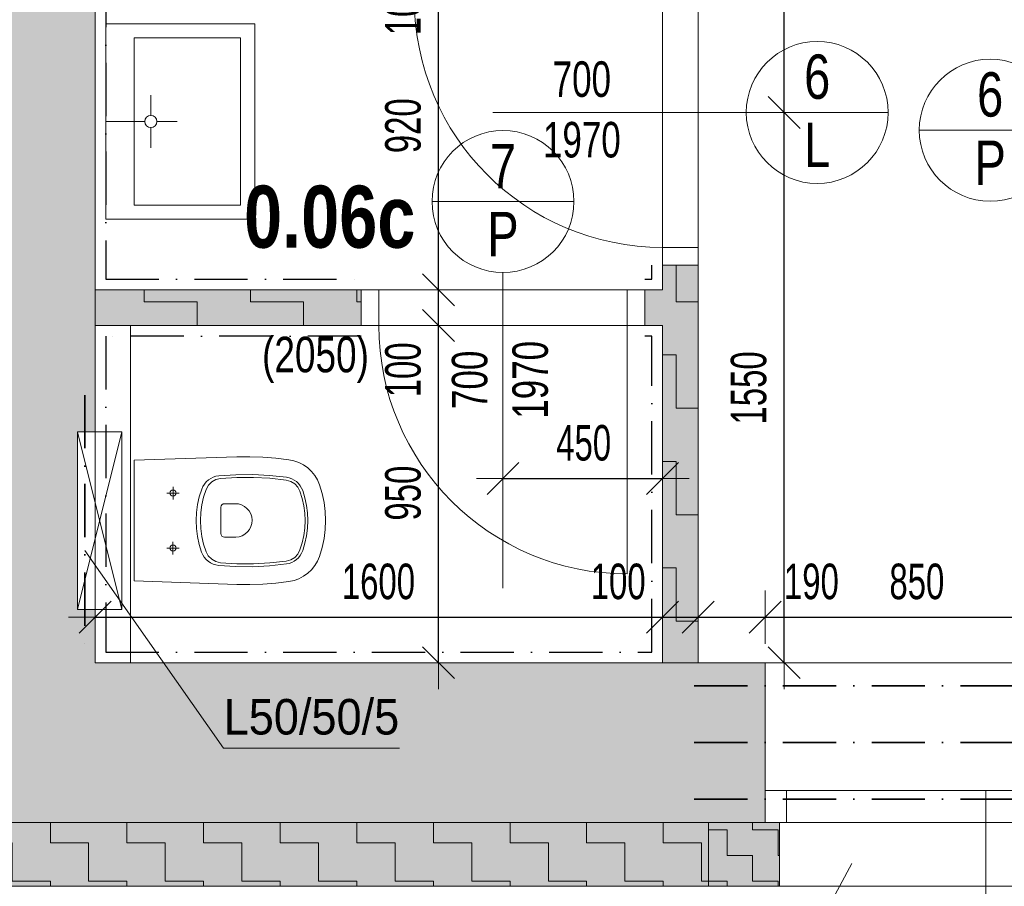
# Model space of a CAD drawing. Header units: millimetres. Extents: x -97971 to 48677, y -63570 to -5533.
# Tile 40 of 65: x 1750 to 4526, y -59847 to -57405. Entities that reach past the tile are written whole.
import ezdxf

# ---------------------------------------------------------------- set-up
doc = ezdxf.new("R2010")
doc.units = ezdxf.units.MM
doc.header["$PDMODE"] = 65
doc.linetypes.add('Carkovana 2x_1', pattern=[200, 150, -50])
doc.linetypes.add('Cerchovana_1', pattern=[250, 150, -50, 0, -50])
for name, color, linetype, lineweight in [('XR$1$1.PP - NÁVRH_1', 7, 'Continuous', 25), ('XR$2$KOTY_1', 7, 'Continuous', 25), ('XR$3$ZAŘIZOVÁKY_1', 7, 'Continuous', 25), ('XR$4$VÝPLNĚ_1', 7, 'Continuous', 25), ('XR$6$VÝROBKY ___1', 7, 'Continuous', 25), ('XR$7$FILING ___1', 7, 'Continuous', 25)]:
    doc.layers.add(name, color=color, linetype=linetype, lineweight=lineweight)
doc.styles.add('ARIAL', font='ARIAL.TTF')
doc.styles.add('Arial Black', font='Arial Black')
doc.styles.add('ARIALNARROW', font='ARIALN.TTF')
doc.dimstyles.new('DIMSTYLE_3', dxfattribs={"dimtxt": 100, "dimasz": 150, "dimexe": 0, "dimexo": 0, "dimgap": 50, "dimtad": 2, "dimdec": 0, "dimrnd": 5, "dimzin": 12, "dimdsep": 46, "dimtxsty": 'ARIALNARROW', "dimblk1": 'ALL_ML_STRICH', "dimblk2": 'ALL_ML_STRICH', "dimsah": 1, "dimcen": 0, "dimclrd": 6, "dimclre": 6, "dimclrt": 6, "dimadec": 0, "dimazin": 0, "dimtfac": 1, "dimtdec": 0, "dimtix": 1, "dimtmove": 2, "dimatfit": 3, "dimfxl": 0, "dimtzin": 0, "dimlwd": 0, "dimlwe": 13, "dimarcsym": 0})
doc.dimstyles.new('DIMSTYLE_5', dxfattribs={"dimtxt": 100, "dimasz": 150, "dimexe": 0, "dimexo": 0, "dimgap": 50, "dimtad": 2, "dimdec": 0, "dimrnd": 5, "dimzin": 12, "dimdsep": 46, "dimtxsty": 'ARIALNARROW', "dimblk1": 'ALL_ML_STRICH', "dimblk2": 'ALL_ML_STRICH', "dimsah": 1, "dimcen": 0, "dimclrd": 6, "dimclre": 6, "dimclrt": 6, "dimadec": 0, "dimazin": 0, "dimtfac": 1, "dimtdec": 0, "dimtix": 1, "dimtmove": 2, "dimatfit": 3, "dimfxl": 0, "dimtvp": 1.2, "dimtzin": 0, "dimlwd": 0, "dimlwe": 13, "dimarcsym": 0})
pattern_1 = [(0, (300, 300), (150, 150), [150, -150]), (90, (300, 300), (-150, 150), [150, -150])]

# ---------------------------------------------------------------- blocks, each defined once
blk = doc.blocks.new('ALL_ML_STRICH')
at = {"color": 0, "linetype": 'ByBlock', "lineweight": -2}
for p, q in [((0, -0.5), (0, 0.5)), ((-0.3, -0.3), (0.3, 0.3)), ((-1, 0), (0.5, 0))]:
    blk.add_line(p, q, dxfattribs=at)
blk = doc.blocks.new('*D76')
at = {"layer": 'DEFPOINTS', "color": 6, "linetype": 'Continuous', "lineweight": 13}
for p in [(6877.2, -59666.7), (-1227.8, -59846.7), (-1227.8, -61853)]:
    blk.add_point(p, dxfattribs=at)
at = {"layer": 'XR$2$KOTY_1', "color": 6, "linetype": 'Continuous', "lineweight": -2}
for p, q in [((-1227.8, -61564.9), (-1227.8, -61853)), ((6877.2, -61564.9), (6877.2, -61853)), ((-1227.8, -61853), (6877.2, -61853))]:
    blk.add_line(p, q, dxfattribs=at)
at = {"layer": 'XR$2$KOTY_1', "color": 6, "linetype": 'Continuous', "lineweight": 13, "xscale": 150, "yscale": 150, "zscale": 150, "rotation": 180}
blk.add_blockref('ALL_ML_STRICH', (-1227.8, -61853), dxfattribs=at)
at = {"layer": 'XR$2$KOTY_1', "color": 6, "linetype": 'Continuous', "lineweight": 13, "xscale": 150, "yscale": 150, "zscale": 150}
blk.add_blockref('ALL_ML_STRICH', (6877.2, -61853), dxfattribs=at)
at = {"layer": 'XR$2$KOTY_1', "color": 6, "linetype": 'Continuous', "lineweight": 13, "insert": (2823.6, -61753), "char_height": 100, "width": 324.571, "attachment_point": 5, "style": 'ARIALNARROW'}
blk.add_mtext('\\W0.81;\\A1;{8105}', dxfattribs=at)
blk = doc.blocks.new('*D110')
at = {"layer": 'DEFPOINTS', "color": 6, "linetype": 'Continuous', "lineweight": 13}
for p in [(3851.6, -59216.7), (-1227.8, -59666.7), (-1227.8, -61390.3)]:
    blk.add_point(p, dxfattribs=at)
at = {"layer": 'XR$2$KOTY_1', "color": 6, "linetype": 'Continuous', "lineweight": -2}
for p, q in [((3851.6, -60840.8), (3851.6, -61390.3)), ((-1227.8, -61390.3), (-1227.8, -61390.3)), ((-1227.8, -61390.3), (3851.6, -61390.3))]:
    blk.add_line(p, q, dxfattribs=at)
at = {"layer": 'XR$2$KOTY_1', "color": 6, "linetype": 'Continuous', "lineweight": 13, "xscale": 150, "yscale": 150, "zscale": 150, "rotation": 180}
blk.add_blockref('ALL_ML_STRICH', (-1227.8, -61390.3), dxfattribs=at)
at = {"layer": 'XR$2$KOTY_1', "color": 6, "linetype": 'Continuous', "lineweight": 13, "xscale": 150, "yscale": 150, "zscale": 150}
blk.add_blockref('ALL_ML_STRICH', (3851.6, -61390.3), dxfattribs=at)
at = {"layer": 'XR$2$KOTY_1', "color": 6, "linetype": 'Continuous', "lineweight": 13, "insert": (1310.8, -61290.3), "char_height": 100, "width": 324.571, "attachment_point": 5, "style": 'ARIALNARROW'}
blk.add_mtext('\\W0.81;\\A1;{5080}', dxfattribs=at)
blk = doc.blocks.new('*D111')
at = {"layer": 'DEFPOINTS', "color": 6, "linetype": 'Continuous', "lineweight": 13}
for p in [(3851.6, -59216.7), (4701.6, -59216.7), (3851.6, -61390.3)]:
    blk.add_point(p, dxfattribs=at)
at = {"layer": 'XR$2$KOTY_1', "color": 6, "linetype": 'Continuous', "lineweight": -2}
for p, q in [((3851.6, -60840.8), (3851.6, -61390.3)), ((4701.6, -60840.8), (4701.6, -61390.3)), ((3851.6, -61390.3), (4701.6, -61390.3))]:
    blk.add_line(p, q, dxfattribs=at)
at = {"layer": 'XR$2$KOTY_1', "color": 6, "linetype": 'Continuous', "lineweight": 13, "xscale": 150, "yscale": 150, "zscale": 150, "rotation": 180}
blk.add_blockref('ALL_ML_STRICH', (3851.6, -61390.3), dxfattribs=at)
at = {"layer": 'XR$2$KOTY_1', "color": 6, "linetype": 'Continuous', "lineweight": 13, "xscale": 150, "yscale": 150, "zscale": 150}
blk.add_blockref('ALL_ML_STRICH', (4701.6, -61390.3), dxfattribs=at)
at = {"layer": 'XR$2$KOTY_1', "color": 6, "linetype": 'Continuous', "lineweight": 13, "insert": (4279.1, -61290.3), "char_height": 100, "width": 243.429, "attachment_point": 5, "style": 'ARIALNARROW'}
blk.add_mtext('\\W0.81;\\A1;{850}', dxfattribs=at)
at = {"layer": 'XR$2$KOTY_1', "color": 6, "linetype": 'Continuous', "lineweight": 13, "insert": (3997.4, -61440.3), "char_height": 100, "width": 5, "attachment_point": 1, "line_spacing_factor": 0.60241, "style": 'ARIALNARROW'}
blk.add_mtext('\\W0.81;1150(1250)', dxfattribs=at)
blk = doc.blocks.new('*D141')
at = {"layer": 'DEFPOINTS', "color": 6, "linetype": 'Continuous', "lineweight": 13}
for p in [(3662.2, -57666.7), (3662.2, -59216.7), (3905.2, -59216.7)]:
    blk.add_point(p, dxfattribs=at)
at = {"layer": 'XR$2$KOTY_1', "color": 6, "linetype": 'Continuous', "lineweight": -2}
for p, q in [((3905.2, -57666.7), (3905.2, -57666.7)), ((3905.2, -59216.7), (3905.2, -57666.7)), ((3905.2, -59216.7), (3905.2, -59216.7))]:
    blk.add_line(p, q, dxfattribs=at)
at = {"layer": 'XR$2$KOTY_1', "color": 6, "linetype": 'Continuous', "lineweight": 13, "xscale": 150, "yscale": 150, "zscale": 150}
for p, rotation in [((3905.2, -57666.7), 90), ((3905.2, -59216.7), 270)]:
    blk.add_blockref('ALL_ML_STRICH', p, dxfattribs=dict(at, rotation=rotation))
at = {"layer": 'XR$2$KOTY_1', "color": 6, "linetype": 'Continuous', "lineweight": 13, "insert": (3805.2, -58442.7), "char_height": 100, "width": 324.571, "attachment_point": 5, "rotation": 90, "style": 'ARIALNARROW'}
blk.add_mtext('\\W0.81;\\A1;{1550}', dxfattribs=at)
blk = doc.blocks.new('*D142')
at = {"layer": 'DEFPOINTS', "color": 6, "linetype": 'Continuous', "lineweight": 13}
for p in [(3662.2, -56541.7), (3662.2, -57666.7), (3905.2, -57666.7)]:
    blk.add_point(p, dxfattribs=at)
at = {"layer": 'XR$2$KOTY_1', "color": 6, "linetype": 'Continuous', "lineweight": -2}
for p, q in [((3905.2, -56541.7), (3905.2, -56541.7)), ((3905.2, -57666.7), (3905.2, -56541.7)), ((3905.2, -57666.7), (3905.2, -57666.7))]:
    blk.add_line(p, q, dxfattribs=at)
at = {"layer": 'XR$2$KOTY_1', "color": 6, "linetype": 'Continuous', "lineweight": 13, "xscale": 150, "yscale": 150, "zscale": 150}
for p, rotation in [((3905.2, -56541.7), 90), ((3905.2, -57666.7), 270)]:
    blk.add_blockref('ALL_ML_STRICH', p, dxfattribs=dict(at, rotation=rotation))
at = {"layer": 'XR$2$KOTY_1', "color": 6, "linetype": 'Continuous', "lineweight": 13, "insert": (3805.2, -57105.2), "char_height": 100, "width": 324.571, "attachment_point": 5, "rotation": 90, "style": 'ARIALNARROW'}
blk.add_mtext('\\W0.81;\\A1;{1125}', dxfattribs=at)
blk = doc.blocks.new('*D147')
at = {"layer": 'DEFPOINTS', "color": 6, "linetype": 'Continuous', "lineweight": 13}
for p in [(3112.2, -58266.7), (3562.2, -58266.7), (3112.2, -58697.9)]:
    blk.add_point(p, dxfattribs=at)
at = {"layer": 'XR$2$KOTY_1', "color": 6, "linetype": 'Continuous', "lineweight": -2}
for p, q in [((3112.2, -58697.9), (3112.2, -58697.9)), ((3112.2, -58697.9), (3562.2, -58697.9)), ((3562.2, -58697.9), (3562.2, -58697.9))]:
    blk.add_line(p, q, dxfattribs=at)
at = {"layer": 'XR$2$KOTY_1', "color": 6, "linetype": 'Continuous', "lineweight": 13, "xscale": 150, "yscale": 150, "zscale": 150, "rotation": 180}
blk.add_blockref('ALL_ML_STRICH', (3112.2, -58697.9), dxfattribs=at)
at = {"layer": 'XR$2$KOTY_1', "color": 6, "linetype": 'Continuous', "lineweight": 13, "xscale": 150, "yscale": 150, "zscale": 150}
blk.add_blockref('ALL_ML_STRICH', (3562.2, -58697.9), dxfattribs=at)
at = {"layer": 'XR$2$KOTY_1', "color": 6, "linetype": 'Continuous', "lineweight": 13, "insert": (3339.7, -58597.9), "char_height": 100, "width": 243.429, "attachment_point": 5, "style": 'ARIALNARROW'}
blk.add_mtext('\\W0.81;\\A1;{450}', dxfattribs=at)
blk = doc.blocks.new('*D166')
at = {"layer": 'DEFPOINTS', "color": 6, "linetype": 'Continuous', "lineweight": 13}
for p in [(1962.2, -59088.5), (1962.2, -59216.7), (3562.2, -59216.7)]:
    blk.add_point(p, dxfattribs=at)
at = {"layer": 'XR$2$KOTY_1', "color": 6, "linetype": 'Continuous', "lineweight": -2}
for p, q in [((1962.2, -59088.5), (1962.2, -59088.5)), ((1962.2, -59088.5), (3562.2, -59088.5)), ((3562.2, -59088.5), (3562.2, -59088.5))]:
    blk.add_line(p, q, dxfattribs=at)
at = {"layer": 'XR$2$KOTY_1', "color": 6, "linetype": 'Continuous', "lineweight": 13, "xscale": 150, "yscale": 150, "zscale": 150, "rotation": 180}
blk.add_blockref('ALL_ML_STRICH', (1962.2, -59088.5), dxfattribs=at)
at = {"layer": 'XR$2$KOTY_1', "color": 6, "linetype": 'Continuous', "lineweight": 13, "xscale": 150, "yscale": 150, "zscale": 150}
blk.add_blockref('ALL_ML_STRICH', (3562.2, -59088.5), dxfattribs=at)
at = {"layer": 'XR$2$KOTY_1', "color": 6, "linetype": 'Continuous', "lineweight": 13, "insert": (2761.1, -58988.5), "char_height": 100, "width": 324.571, "attachment_point": 5, "style": 'ARIALNARROW'}
blk.add_mtext('\\W0.81;\\A1;{1600}', dxfattribs=at)
blk = doc.blocks.new('*D167')
at = {"layer": 'DEFPOINTS', "color": 6, "linetype": 'Continuous', "lineweight": 13}
for p in [(3562.2, -59088.5), (3562.2, -59216.7), (3662.2, -59216.7)]:
    blk.add_point(p, dxfattribs=at)
at = {"layer": 'XR$2$KOTY_1', "color": 6, "linetype": 'Continuous', "lineweight": -2}
for p, q in [((3562.2, -59088.5), (3562.2, -59088.5)), ((3562.2, -59088.5), (3662.2, -59088.5)), ((3662.2, -59088.5), (3662.2, -59088.5))]:
    blk.add_line(p, q, dxfattribs=at)
at = {"layer": 'XR$2$KOTY_1', "color": 6, "linetype": 'Continuous', "lineweight": 13, "xscale": 150, "yscale": 150, "zscale": 150, "rotation": 180}
blk.add_blockref('ALL_ML_STRICH', (3562.2, -59088.5), dxfattribs=at)
at = {"layer": 'XR$2$KOTY_1', "color": 6, "linetype": 'Continuous', "lineweight": 13, "xscale": 150, "yscale": 150, "zscale": 150}
blk.add_blockref('ALL_ML_STRICH', (3662.2, -59088.5), dxfattribs=at)
at = {"layer": 'XR$2$KOTY_1', "color": 6, "linetype": 'Continuous', "lineweight": 13, "insert": (3437, -58988.5), "char_height": 100, "width": 243.429, "attachment_point": 5, "style": 'ARIALNARROW'}
blk.add_mtext('\\W0.81;\\A1;{100}', dxfattribs=at)
blk = doc.blocks.new('*D168')
at = {"layer": 'DEFPOINTS', "color": 6, "linetype": 'Continuous', "lineweight": 13}
for p in [(3662.2, -59088.5), (3662.2, -59216.7), (3851.6, -59216.7)]:
    blk.add_point(p, dxfattribs=at)
at = {"layer": 'XR$2$KOTY_1', "color": 6, "linetype": 'Continuous', "lineweight": -2}
for p, q in [((3662.2, -59088.5), (3662.2, -59088.5)), ((3662.2, -59088.5), (3851.6, -59088.5)), ((3851.6, -59088.5), (3851.6, -59088.5))]:
    blk.add_line(p, q, dxfattribs=at)
at = {"layer": 'XR$2$KOTY_1', "color": 6, "linetype": 'Continuous', "lineweight": 13, "xscale": 150, "yscale": 150, "zscale": 150, "rotation": 180}
blk.add_blockref('ALL_ML_STRICH', (3662.2, -59088.5), dxfattribs=at)
at = {"layer": 'XR$2$KOTY_1', "color": 6, "linetype": 'Continuous', "lineweight": 13, "xscale": 150, "yscale": 150, "zscale": 150}
blk.add_blockref('ALL_ML_STRICH', (3851.6, -59088.5), dxfattribs=at)
at = {"layer": 'XR$2$KOTY_1', "color": 6, "linetype": 'Continuous', "lineweight": 13, "insert": (3981.8, -58988.5), "char_height": 100, "width": 243.429, "attachment_point": 5, "style": 'ARIALNARROW'}
blk.add_mtext('\\W0.81;\\A1;{190}', dxfattribs=at)
blk = doc.blocks.new('*D169')
at = {"layer": 'DEFPOINTS', "color": 6, "linetype": 'Continuous', "lineweight": 13}
for p in [(3851.6, -59088.5), (3851.6, -59216.7), (4701.6, -59216.7)]:
    blk.add_point(p, dxfattribs=at)
at = {"layer": 'XR$2$KOTY_1', "color": 6, "linetype": 'Continuous', "lineweight": -2}
for p, q in [((3851.6, -59088.5), (3851.6, -59088.5)), ((3851.6, -59088.5), (4701.6, -59088.5)), ((4701.6, -59088.5), (4701.6, -59088.5))]:
    blk.add_line(p, q, dxfattribs=at)
at = {"layer": 'XR$2$KOTY_1', "color": 6, "linetype": 'Continuous', "lineweight": 13, "xscale": 150, "yscale": 150, "zscale": 150, "rotation": 180}
blk.add_blockref('ALL_ML_STRICH', (3851.6, -59088.5), dxfattribs=at)
at = {"layer": 'XR$2$KOTY_1', "color": 6, "linetype": 'Continuous', "lineweight": 13, "xscale": 150, "yscale": 150, "zscale": 150}
blk.add_blockref('ALL_ML_STRICH', (4701.6, -59088.5), dxfattribs=at)
at = {"layer": 'XR$2$KOTY_1', "color": 6, "linetype": 'Continuous', "lineweight": 13, "insert": (4279.1, -58988.5), "char_height": 100, "width": 243.429, "attachment_point": 5, "style": 'ARIALNARROW'}
blk.add_mtext('\\W0.81;\\A1;{850}', dxfattribs=at)
blk = doc.blocks.new('*D180')
at = {"layer": 'DEFPOINTS', "color": 6, "linetype": 'Continuous', "lineweight": 13}
for p in [(3562.2, -58266.7), (2930.7, -59216.7), (3562.2, -59216.7)]:
    blk.add_point(p, dxfattribs=at)
at = {"layer": 'XR$2$KOTY_1', "color": 6, "linetype": 'Continuous', "lineweight": -2}
for p, q in [((2930.7, -58266.7), (2930.7, -58266.7)), ((2930.7, -59216.7), (2930.7, -58266.7)), ((2930.7, -59216.7), (2930.7, -59216.7))]:
    blk.add_line(p, q, dxfattribs=at)
at = {"layer": 'XR$2$KOTY_1', "color": 6, "linetype": 'Continuous', "lineweight": 13, "xscale": 150, "yscale": 150, "zscale": 150}
for p, rotation in [((2930.7, -58266.7), 90), ((2930.7, -59216.7), 270)]:
    blk.add_blockref('ALL_ML_STRICH', p, dxfattribs=dict(at, rotation=rotation))
at = {"layer": 'XR$2$KOTY_1', "color": 6, "linetype": 'Continuous', "lineweight": 13, "insert": (2830.7, -58739.1), "char_height": 100, "width": 243.429, "attachment_point": 5, "rotation": 90, "style": 'ARIALNARROW'}
blk.add_mtext('\\W0.81;\\A1;{950}', dxfattribs=at)
blk = doc.blocks.new('*D181')
at = {"layer": 'DEFPOINTS', "color": 6, "linetype": 'Continuous', "lineweight": 13}
for p in [(3562.2, -58166.7), (2930.7, -58266.7), (3562.2, -58266.7)]:
    blk.add_point(p, dxfattribs=at)
at = {"layer": 'XR$2$KOTY_1', "color": 6, "linetype": 'Continuous', "lineweight": -2}
for p, q in [((2930.7, -58166.7), (2930.7, -58166.7)), ((2930.7, -58266.7), (2930.7, -58166.7)), ((2930.7, -58266.7), (2930.7, -58266.7))]:
    blk.add_line(p, q, dxfattribs=at)
at = {"layer": 'XR$2$KOTY_1', "color": 6, "linetype": 'Continuous', "lineweight": 13, "xscale": 150, "yscale": 150, "zscale": 150}
for p, rotation in [((2930.7, -58166.7), 90), ((2930.7, -58266.7), 270)]:
    blk.add_blockref('ALL_ML_STRICH', p, dxfattribs=dict(at, rotation=rotation))
at = {"layer": 'XR$2$KOTY_1', "color": 6, "linetype": 'Continuous', "lineweight": 13, "insert": (2830.7, -58391.8), "char_height": 100, "width": 243.429, "attachment_point": 5, "rotation": 90, "style": 'ARIALNARROW'}
blk.add_mtext('\\W0.81;\\A1;{100}', dxfattribs=at)
blk = doc.blocks.new('*D182')
at = {"layer": 'DEFPOINTS', "color": 6, "linetype": 'Continuous', "lineweight": 13}
for p in [(3562.2, -57246.7), (2930.7, -58166.7), (3562.2, -58166.7)]:
    blk.add_point(p, dxfattribs=at)
at = {"layer": 'XR$2$KOTY_1', "color": 6, "linetype": 'Continuous', "lineweight": -2}
for p, q in [((2930.7, -57246.7), (2930.7, -57246.7)), ((2930.7, -58166.7), (2930.7, -57246.7)), ((2930.7, -58166.7), (2930.7, -58166.7))]:
    blk.add_line(p, q, dxfattribs=at)
at = {"layer": 'XR$2$KOTY_1', "color": 6, "linetype": 'Continuous', "lineweight": 13, "xscale": 150, "yscale": 150, "zscale": 150}
for p, rotation in [((2930.7, -57246.7), 90), ((2930.7, -58166.7), 270)]:
    blk.add_blockref('ALL_ML_STRICH', p, dxfattribs=dict(at, rotation=rotation))
at = {"layer": 'XR$2$KOTY_1', "color": 6, "linetype": 'Continuous', "lineweight": 13, "insert": (2830.7, -57704.1), "char_height": 100, "width": 243.429, "attachment_point": 5, "rotation": 90, "style": 'ARIALNARROW'}
blk.add_mtext('\\W0.81;\\A1;{920}', dxfattribs=at)
blk = doc.blocks.new('*D183')
at = {"layer": 'DEFPOINTS', "color": 6, "linetype": 'Continuous', "lineweight": 13}
for p in [(3562.2, -57146.7), (2930.7, -57246.7), (3562.2, -57246.7)]:
    blk.add_point(p, dxfattribs=at)
at = {"layer": 'XR$2$KOTY_1', "color": 6, "linetype": 'Continuous', "lineweight": -2}
for p, q in [((2930.7, -57146.7), (2930.7, -57146.7)), ((2930.7, -57246.7), (2930.7, -57146.7)), ((2930.7, -57246.7), (2930.7, -57246.7))]:
    blk.add_line(p, q, dxfattribs=at)
at = {"layer": 'XR$2$KOTY_1', "color": 6, "linetype": 'Continuous', "lineweight": 13, "xscale": 150, "yscale": 150, "zscale": 150}
for p, rotation in [((2930.7, -57146.7), 90), ((2930.7, -57246.7), 270)]:
    blk.add_blockref('ALL_ML_STRICH', p, dxfattribs=dict(at, rotation=rotation))
at = {"layer": 'XR$2$KOTY_1', "color": 6, "linetype": 'Continuous', "lineweight": 13, "insert": (2830.7, -57371.8), "char_height": 100, "width": 243.429, "attachment_point": 5, "rotation": 90, "style": 'ARIALNARROW'}
blk.add_mtext('\\W0.81;\\A1;{100}', dxfattribs=at)
blk = doc.blocks.new('KOMPLEXNÍ OBJEKT_20')
at = {"layer": 'XR$3$ZAŘIZOVÁKY_1', "color": 251, "linetype": 'Continuous', "lineweight": 13}
for p, q in [((1992.2, -57416.9), (2412.2, -57416.9)), ((1992.2, -57416.9), (1992.2, -57967.7)), ((2412.2, -57967.7), (2412.2, -57416.9)), ((2072.2, -57456.9), (2372.2, -57456.9)), ((2072.2, -57927.7), (2072.2, -57456.9)), ((2372.2, -57456.9), (2372.2, -57927.7)), ((2119.3, -57675.1), (2119.3, -57618.4)), ((2102.2, -57692.3), (1992.2, -57692.3)), ((2119.3, -57709.5), (2119.3, -57766.2)), ((2136.5, -57692.3), (2193.2, -57692.3)), ((2372.2, -57927.7), (2072.2, -57927.7)), ((1992.2, -57967.7), (2336.2, -57967.7)), ((1992.2, -57967.7), (2412.2, -57967.7))]:
    blk.add_line(p, q, dxfattribs=at)
blk.add_arc((2119.3, -57692.3), 17.2, 270.0000172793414, 269.9999999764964, dxfattribs=at)
blk = doc.blocks.new('KOMPLEXNÍ OBJEKT_25')
at = {"layer": 'XR$3$ZAŘIZOVÁKY_1', "color": 251, "linetype": 'Continuous', "lineweight": 13}
blk.add_line((2072.2, -58986.5), (2072.2, -58646.5), dxfattribs=at)
for points in [[(2072.2, -58646.5), (2361.4, -58637), (2398.3, -58636.6), (2435.2, -58637.8), (2472.1, -58640.5), (2508.7, -58644.9), (2523, -58647.9), (2536.8, -58652.8), (2549.8, -58659.6), (2561.7, -58668), (2572.4, -58678.1), (2581.5, -58689.4), (2589.1, -58701.9), (2594.9, -58715.4), (2602.4, -58740), (2607.8, -58765.2), (2611, -58790.8), (2612.1, -58816.6), (2612.3, -58816), (2611.2, -58841.8), (2607.9, -58867.3), (2602.5, -58892.5), (2595, -58917.2), (2589.3, -58930.7), (2581.8, -58943.3), (2572.6, -58954.8), (2561.9, -58964.9), (2549.9, -58973.4), (2536.9, -58980.2), (2523.1, -58985.2), (2508.7, -58988.2), (2472, -58992.5), (2435.2, -58995.3), (2398.3, -58996.5), (2361.4, -58996.1), (2072.2, -58986.5)], [(2199.5, -58739), (2181.9, -58739), (2164.2, -58739)], [(2181.7, -58747.6), (2178.4, -58746.9), (2175.7, -58745.1), (2173.9, -58742.3), (2173.2, -58739), (2173.9, -58735.7), (2175.7, -58732.9), (2178.5, -58731), (2181.8, -58730.4), (2185.1, -58731), (2187.9, -58732.9), (2189.8, -58735.7), (2190.5, -58739), (2189.8, -58742.3), (2187.9, -58745.1), (2185.1, -58747), (2181.8, -58747.6), (2181.7, -58747.6)], [(2181.9, -58756.6), (2181.9, -58739), (2181.9, -58721.4)], [(2181.8, -58911.6), (2181.8, -58894), (2181.8, -58876.4)], [(2199.5, -58894), (2181.8, -58894), (2164.2, -58894)], [(2181.7, -58902.6), (2178.4, -58901.9), (2175.7, -58900), (2173.9, -58897.3), (2173.2, -58894), (2173.9, -58890.7), (2175.7, -58887.9), (2178.5, -58886), (2181.8, -58885.4), (2185.1, -58886), (2187.9, -58887.9), (2189.8, -58890.7), (2190.5, -58894), (2189.8, -58897.3), (2187.9, -58900.1), (2185.1, -58902), (2181.8, -58902.6), (2181.7, -58902.6)]]:
    blk.add_lwpolyline(points, dxfattribs=at)
for points in [[(2501.8, -58938.7), (2454.2, -58943.9), (2406.4, -58946.3), (2358.5, -58945.9), (2310.7, -58942.7), (2302.8, -58941.3), (2295.2, -58938.9), (2288, -58935.4), (2281.3, -58930.9), (2275.3, -58925.6), (2270.2, -58919.5), (2265.9, -58912.7), (2262.7, -58905.3), (2255.9, -58883.7), (2251, -58861.6), (2248.1, -58839.1), (2247.2, -58816.4), (2248.2, -58793.8), (2251.2, -58771.3), (2256.1, -58749.1), (2263, -58727.5), (2266.2, -58720.2), (2270.5, -58713.5), (2275.6, -58707.4), (2281.6, -58702), (2288.3, -58697.6), (2295.5, -58694.1), (2303.1, -58691.7), (2311, -58690.4), (2358.7, -58687.1), (2406.5, -58686.7), (2454.3, -58689.1), (2501.8, -58694.4), (2509.4, -58696), (2516.8, -58698.6), (2523.7, -58702.2), (2530, -58706.7), (2535.7, -58712.1), (2540.6, -58718.1), (2544.6, -58724.8), (2547.7, -58732), (2554, -58752.6), (2558.5, -58773.7), (2561.2, -58795), (2562.1, -58816.5), (2561.2, -58838.1), (2558.5, -58859.4), (2553.9, -58880.5), (2547.7, -58901.1), (2544.6, -58908.3), (2540.6, -58914.9), (2535.7, -58921), (2530, -58926.3), (2523.7, -58930.9), (2516.7, -58934.5), (2509.4, -58937.1), (2501.8, -58938.7)], [(2315.5, -58935.1), (2302.5, -58932), (2290.9, -58925.5), (2281.5, -58915.9), (2275.1, -58904.2), (2268.1, -58882.9), (2263.1, -58861), (2260.1, -58838.8), (2259.2, -58816.4), (2260.2, -58794), (2263.3, -58771.8), (2268.3, -58750), (2275.3, -58728.7), (2281.8, -58717), (2291.2, -58707.5), (2302.8, -58701), (2315.8, -58698), (2362.2, -58695), (2408.7, -58694.8), (2455.1, -58697.2), (2501.3, -58702.4), (2513.9, -58705.9), (2525, -58712.8), (2533.9, -58722.3), (2539.9, -58733.9), (2546.1, -58754), (2550.5, -58774.6), (2553.2, -58795.5), (2554.1, -58816.5), (2553.2, -58837.6), (2550.5, -58858.5), (2546.1, -58879.1), (2539.9, -58899.2), (2533.9, -58910.8), (2525, -58920.3), (2513.9, -58927.1), (2501.3, -58930.7), (2455, -58935.8), (2408.5, -58938.3), (2362, -58938), (2315.5, -58935.1)], [(2317, -58779), (2317.7, -58775.2), (2319.9, -58771.9), (2323.2, -58769.7), (2327, -58769), (2356.9, -58769), (2366.1, -58769.7), (2375, -58772.2), (2383.2, -58776.3), (2390.4, -58782.1), (2396.4, -58789.1), (2401, -58797.1), (2403.8, -58805.8), (2404.9, -58815), (2404.2, -58824.2), (2401.7, -58833), (2397.5, -58841.3), (2391.8, -58848.5), (2384.8, -58854.5), (2376.8, -58859), (2368.1, -58861.9), (2358.9, -58863), (2356.9, -58863), (2327, -58863), (2323.2, -58862.2), (2319.9, -58860.1), (2317.7, -58856.8), (2317, -58853), (2317, -58779)]]:
    blk.add_lwpolyline(points, close=True, dxfattribs=at)
blk = doc.blocks.new('KOMPLEXNÍ OBJEKT_26')
at = {"layer": 'XR$3$ZAŘIZOVÁKY_1', "color": 251, "linetype": 'Continuous', "lineweight": 13}
for p, q in [((2037.2, -58566.5), (1912.2, -58566.5)), ((1912.2, -58566.5), (2037.2, -59066.5)), ((2037.2, -58566.5), (1912.2, -59066.5)), ((1912.2, -59066.5), (1912.2, -58566.5)), ((2037.2, -59066.5), (2037.2, -58566.5)), ((2037.2, -59066.5), (1912.2, -59066.5))]:
    blk.add_line(p, q, dxfattribs=at)
blk = doc.blocks.new('KOMPLEXNÍ OBJEKT_57')
at = {"layer": 'XR$4$VÝPLNĚ_1', "color": 132, "linetype": 'Continuous', "lineweight": 13}
for p, q in [((3112.2, -59006.5), (3112.2, -58117.6)), ((2712.2, -58166.7), (3512.2, -58166.7)), ((2762.2, -58166.7), (2762.2, -58266.7)), ((3462.2, -58966.7), (3462.2, -58166.7)), ((2712.2, -58266.7), (3512.2, -58266.7))]:
    blk.add_line(p, q, dxfattribs=at)
blk.add_arc((3462.2, -58266.7), 700, 180, 270, dxfattribs=at)
blk = doc.blocks.new('KOMPLEXNÍ OBJEKT_58')
at = {"layer": 'XR$4$VÝPLNĚ_1', "color": 132, "linetype": 'Continuous', "lineweight": 13}
for p, q in [((3562.2, -58096.7), (3562.2, -57296.7)), ((3662.2, -58096.7), (3662.2, -57296.7)), ((2862.2, -57346.7), (3662.2, -57346.7)), ((3083.6, -57666.7), (3798.1, -57666.7)), ((3662.2, -58046.7), (3562.2, -58046.7))]:
    blk.add_line(p, q, dxfattribs=at)
blk.add_arc((3562.2, -57346.7), 700, 180, 270, dxfattribs=at)

msp = doc.modelspace()

# ---------------------------------------------------------------- hatches: boundary and pattern name
at = {"layer": 'XR$7$FILING ___1', "linetype": 'Carkovana 2x_1', "lineweight": 50}
msp.add_hatch(color=254, dxfattribs=at).paths.add_polyline_path([(1962.2, -55316.7), (1662.2, -55316.7), (1662.2, -59216.7), (-1227.8, -59216.7), (-1227.8, -59666.7), (3851.6, -59666.7), (3851.6, -59216.7), (1962.2, -59216.7), (1962.2, -59066.5), (1912.2, -59066.5), (1912.2, -58566.5), (1962.2, -58566.5), (1962.2, -57046.7), (1762.2, -57046.7), (1762.2, -56146.7), (1832.2, -56146.7), (1832.2, -55666.7), (1962.2, -55666.7)])
at = {"layer": 'XR$7$FILING ___1', "linetype": 'Continuous', "lineweight": 13}
for color, points in [(11, [(3562.2, -58166.7), (3512.2, -58166.7), (3512.2, -58266.7), (3562.2, -58266.7), (3562.2, -59216.7), (3662.2, -59216.7), (3662.2, -58096.7), (3562.2, -58096.7)]), (11, [(1962.2, -58266.7), (2712.2, -58266.7), (2712.2, -58166.7), (1962.2, -58166.7)]), (11, [(3691.6, -59666.7), (1152.2, -59666.7), (1152.2, -59846.7), (3691.6, -59846.7)]), (191, [(3691.6, -59666.7), (3691.6, -59846.7), (3891.6, -59846.7), (3891.6, -59666.7)])]:
    msp.add_hatch(color=color, dxfattribs=at).paths.add_polyline_path(points, flags=0)
h = msp.add_hatch(dxfattribs=at)
h.set_pattern_fill('VZOR', scale=150, style=0, pattern_type=2)
h.set_pattern_definition(pattern_1)
h.paths.add_polyline_path([(3562.2, -58166.7), (3512.2, -58166.7), (3512.2, -58266.7), (3562.2, -58266.7), (3562.2, -59216.7), (3662.2, -59216.7), (3662.2, -58096.7), (3562.2, -58096.7)], flags=0)
h = msp.add_hatch(dxfattribs=at)
h.set_pattern_fill('VZOR', scale=150, style=0, pattern_type=2)
h.set_pattern_definition(pattern_1)
h.paths.add_polyline_path([(1962.2, -58266.7), (2712.2, -58266.7), (2712.2, -58166.7), (1962.2, -58166.7)], flags=0)
h = msp.add_hatch(dxfattribs=at)
h.set_pattern_fill('VZOR', scale=108, style=0, pattern_type=2)
h.set_pattern_definition([(0, (216, 216), (108, 108), [108, -108]), (90, (216, 216), (-108, 108), [108, -108])])
h.paths.add_polyline_path([(3691.6, -59666.7), (1152.2, -59666.7), (1152.2, -59846.7), (3691.6, -59846.7)], flags=0)
h = msp.add_hatch(dxfattribs=at)
h.set_pattern_fill('VZOR', scale=72, style=0, pattern_type=2)
h.set_pattern_definition([(0, (144, 144), (72, 72), [72, -72]), (90, (144, 144), (-72, 72), [72, -72])])
h.paths.add_polyline_path([(3691.6, -59666.7), (3691.6, -59846.7), (3891.6, -59846.7), (3891.6, -59666.7)], flags=0)

# ---------------------------------------------------------------- linework, layer by layer
at = {"layer": 'XR$1$1.PP - NÁVRH_1', "color": 14, "linetype": 'Continuous', "lineweight": 13}
for p, q in [((1962.2, -59216.7), (1962.2, -57276.7)), ((3562.2, -58096.7), (3662.2, -58096.7)), ((3562.2, -58166.7), (3562.2, -58096.7)), ((3662.2, -58096.7), (3662.2, -59216.7)), ((2712.2, -58166.7), (1962.2, -58166.7)), ((2712.2, -58266.7), (2712.2, -58166.7)), ((3562.2, -58166.7), (3512.2, -58166.7)), ((3512.2, -58266.7), (3512.2, -58166.7)), ((2712.2, -58266.7), (1962.2, -58266.7)), ((3562.2, -58266.7), (3512.2, -58266.7)), ((3562.2, -58266.7), (3562.2, -59216.7)), ((1962.2, -59216.7), (3851.6, -59216.7)), ((3851.6, -59216.7), (3851.6, -59666.7)), ((-1227.8, -59666.7), (3851.6, -59666.7))]:
    msp.add_line(p, q, dxfattribs=at)
at = {"layer": 'XR$1$1.PP - NÁVRH_1', "color": 7, "linetype": 'Continuous', "lineweight": 13}
for p, q in [((2062.2, -59216.7), (2062.2, -58266.7)), ((3851.6, -59216.7), (4701.6, -59216.7)), ((3691.6, -59666.7), (3691.6, -59846.7)), ((3891.6, -59666.7), (3851.6, -59666.7)), ((3891.6, -59846.7), (3891.6, -59666.7)), ((3891.6, -59846.7), (1152.2, -59846.7)), ((4661.6, -59846.7), (3891.6, -59846.7))]:
    msp.add_line(p, q, dxfattribs=at)
at = {"layer": 'XR$2$KOTY_1', "color": 3, "linetype": 'Continuous', "lineweight": 13}
for p, q in [((3798.1, -57666.7), (4198.1, -57666.7)), ((4285.8, -57716.7), (4685.8, -57716.7)), ((2912.2, -57917.6), (3312.2, -57917.6)), ((4473.2, -60585.9), (4473.2, -59576.7)), ((3611.9, -60684), (4095.4, -59782.7))]:
    msp.add_line(p, q, dxfattribs=at)
at = {"layer": 'XR$2$KOTY_1', "color": 1, "linetype": 'Cerchovana_1', "lineweight": 35}
msp.add_line((1933.2, -58462.8), (1933.2, -59172.8), dxfattribs=at)
at = {"layer": 'XR$2$KOTY_1', "color": 7, "linetype": 'Continuous', "lineweight": 13}
for p, q in [((2324.7, -59457.2), (1933.2, -58900.4)), ((2820.7, -59457.2), (2324.7, -59457.2))]:
    msp.add_line(p, q, dxfattribs=at)
at = {"layer": 'XR$2$KOTY_1', "color": 3, "linetype": 'Continuous', "lineweight": 13}
for centre in [(3998.1, -57666.7), (4485.8, -57716.7), (3112.2, -57917.6)]:
    msp.add_circle(centre, 200, dxfattribs=at)
at = {"layer": 'XR$4$VÝPLNĚ_1', "color": 132, "linetype": 'Continuous', "lineweight": 13}
for p, q in [((3851.6, -59576.7), (4701.6, -59576.7)), ((3911.6, -59576.7), (3911.6, -59666.7)), ((3851.6, -59666.7), (4701.6, -59666.7))]:
    msp.add_line(p, q, dxfattribs=at)
at = {"layer": 'XR$6$VÝROBKY ___1', "color": 1, "linetype": 'Cerchovana_1', "lineweight": 35}
for p, q in [((3651.6, -59281.7), (4901.6, -59281.7)), ((3651.6, -59441.7), (4901.6, -59441.7)), ((3651.6, -59601.7), (4901.6, -59601.7))]:
    msp.add_line(p, q, dxfattribs=at)
at = {"layer": 'XR$7$FILING ___1', "color": 7, "linetype": 'Cerchovana_1', "lineweight": 25}
for p, q in [((1992.2, -57276.7), (1992.2, -58136.7)), ((3532.2, -58136.7), (3532.2, -58096.7)), ((1992.2, -58136.7), (2712.2, -58136.7)), ((3512.2, -58136.7), (3532.2, -58136.7)), ((2712.2, -58296.7), (1992.2, -58296.7)), ((1992.2, -58296.7), (1992.2, -59186.7)), ((3532.2, -58296.7), (3512.2, -58296.7)), ((3532.2, -59186.7), (3532.2, -58296.7)), ((1992.2, -59186.7), (3532.2, -59186.7))]:
    msp.add_line(p, q, dxfattribs=at)

# ---------------------------------------------------------------- block references
at = {"layer": 'XR$3$ZAŘIZOVÁKY_1', "color": 251, "linetype": 'Continuous', "lineweight": 13}
for name in ['KOMPLEXNÍ OBJEKT_20', 'KOMPLEXNÍ OBJEKT_26', 'KOMPLEXNÍ OBJEKT_25']:
    msp.add_blockref(name, (0, 0), dxfattribs=at)
at = {"layer": 'XR$4$VÝPLNĚ_1', "color": 132, "linetype": 'Continuous', "lineweight": 13}
for name in ['KOMPLEXNÍ OBJEKT_58', 'KOMPLEXNÍ OBJEKT_57']:
    msp.add_blockref(name, (0, 0), dxfattribs=at)

# ---------------------------------------------------------------- texts
at = {"layer": 'XR$1$1.PP - NÁVRH_1', "color": 7, "linetype": 'Continuous', "lineweight": 35, "insert": (2382.2, -58050.3), "char_height": 175, "width": 570.042, "attachment_point": 7, "style": 'Arial Black'}
msp.add_mtext('\\W0.69;0.06c', dxfattribs=at)
at = {"layer": 'XR$2$KOTY_1', "color": 3, "linetype": 'Continuous', "lineweight": 25, "char_height": 125, "attachment_point": 5, "style": 'ARIAL'}
for s, insert, width in [('\\W0.76;6', (3998.1, -57566.7), 122.931), ('\\W0.76;6', (4485.8, -57616.7), 122.931), ('\\W0.76;L', (3998.1, -57758.3), 122.931), ('\\W0.76;7', (3112.2, -57817.6), 122.931), ('\\W0.76;P', (4485.8, -57808.3), 137.177), ('\\W0.76;P', (3112.2, -58009.2), 137.177)]:
    msp.add_mtext(s, dxfattribs=dict(at, insert=insert, width=width))
at = {"layer": 'XR$2$KOTY_1', "color": 7, "linetype": 'Continuous', "lineweight": 13, "insert": (3334.6, -57522.7), "char_height": 100, "width": 272.279, "attachment_point": 2, "line_spacing_factor": 1.024096, "style": 'ARIALNARROW'}
msp.add_mtext('\\W0.86;700\\P1970', dxfattribs=at)
at = {"layer": 'XR$2$KOTY_1', "color": 7, "linetype": 'Continuous', "lineweight": 13, "insert": (2968.1, -58419.9), "char_height": 100, "width": 272.279, "attachment_point": 2, "rotation": 90, "line_spacing_factor": 1.024096, "style": 'ARIALNARROW'}
msp.add_mtext('\\W0.86;700\\P1970', dxfattribs=at)
at = {"layer": 'XR$2$KOTY_1', "color": 7, "linetype": 'Continuous', "lineweight": 18, "char_height": 100, "attachment_point": 7, "style": 'ARIALNARROW'}
for s, insert, width in [('\\W0.91;(2050)', (2433, -58428.7), 349.71), ('\\W1.11;L50/50/5', (2324.7, -59420.5), 551.426)]:
    msp.add_mtext(s, dxfattribs=dict(at, insert=insert, width=width))

# ---------------------------------------------------------------- dimensions: what is measured, and where the dimension line sits
at = {"layer": 'XR$2$KOTY_1', "color": 6, "linetype": 'Continuous', "lineweight": 13}
for base, p1, p2, dimstyle, picture, middle in [((3905.2, -56541.7), (3905.2, -57666.7), (3905.2, -56541.7), 'DIMSTYLE_3', '*D142', (3805.2, -57105.2)), ((2930.7, -57146.7), (2930.7, -57246.7), (2930.7, -57146.7), 'DIMSTYLE_5', '*D183', (2830.7, -57371.8)), ((2930.7, -57246.7), (2930.7, -58166.7), (2930.7, -57246.7), 'DIMSTYLE_3', '*D182', (2830.7, -57704.1)), ((3905.2, -57666.7), (3905.2, -59216.7), (3905.2, -57666.7), 'DIMSTYLE_3', '*D141', (3805.2, -58442.7)), ((2930.7, -58166.7), (2930.7, -58266.7), (2930.7, -58166.7), 'DIMSTYLE_5', '*D181', (2830.7, -58391.8)), ((2930.7, -58266.7), (2930.7, -59216.7), (2930.7, -58266.7), 'DIMSTYLE_3', '*D180', (2830.7, -58739.1))]:
    dim = msp.add_linear_dim(base=base, p1=p1, p2=p2, angle=90, dimstyle=dimstyle, override={"dimpost": '<>', "dimclrd": 6, "dimclre": 6, "dimclrt": 6, "dimlwd": 0, "dimlwe": 13}, dxfattribs=at)
    dim.commit()
    dim.dimension.update_dxf_attribs({"geometry": picture, "text_midpoint": middle, "dimtype": 160})
for base, p1, p2, dimstyle, picture, middle in [((3562.2, -58697.9), (3112.2, -58697.9), (3562.2, -58697.9), 'DIMSTYLE_3', '*D147', (3339.7, -58597.9)), ((3562.2, -59088.5), (1962.2, -59088.5), (3562.2, -59088.5), 'DIMSTYLE_3', '*D166', (2761.1, -58988.5)), ((3662.2, -59088.5), (3562.2, -59088.5), (3662.2, -59088.5), 'DIMSTYLE_5', '*D167', (3437, -58988.5)), ((3851.6, -59088.5), (3662.2, -59088.5), (3851.6, -59088.5), 'DIMSTYLE_5', '*D168', (3981.8, -58988.5)), ((4701.6, -59088.5), (3851.6, -59088.5), (4701.6, -59088.5), 'DIMSTYLE_3', '*D169', (4279.1, -58988.5)), ((3851.6, -61390.3), (-1227.8, -61390.3), (3851.6, -60840.8), 'DIMSTYLE_3', '*D110', (1310.8, -61290.3)), ((6877.2, -61853), (-1227.8, -61564.9), (6877.2, -61564.9), 'DIMSTYLE_3', '*D76', (2823.6, -61753))]:
    dim = msp.add_linear_dim(base=base, p1=p1, p2=p2, dimstyle=dimstyle, override={"dimpost": '<>', "dimclrd": 6, "dimclre": 6, "dimclrt": 6, "dimlwd": 0, "dimlwe": 13}, dxfattribs=at)
    dim.commit()
    dim.dimension.update_dxf_attribs({"geometry": picture, "text_midpoint": middle, "dimtype": 160})
dim = msp.add_linear_dim(base=(4701.6, -61390.3), p1=(3851.6, -60840.8), p2=(4701.6, -60840.8), text='<>\\X\\W0.81;1150(1250)', dimstyle='DIMSTYLE_3', override={"dimpost": '<>', "dimclrd": 6, "dimclre": 6, "dimclrt": 6, "dimlwd": 0, "dimlwe": 13}, dxfattribs=at)
dim.commit()
dim.dimension.update_dxf_attribs({"geometry": '*D111', "text_midpoint": (4279.1, -61290.3), "dimtype": 160})

doc.saveas('drawing.dxf')
